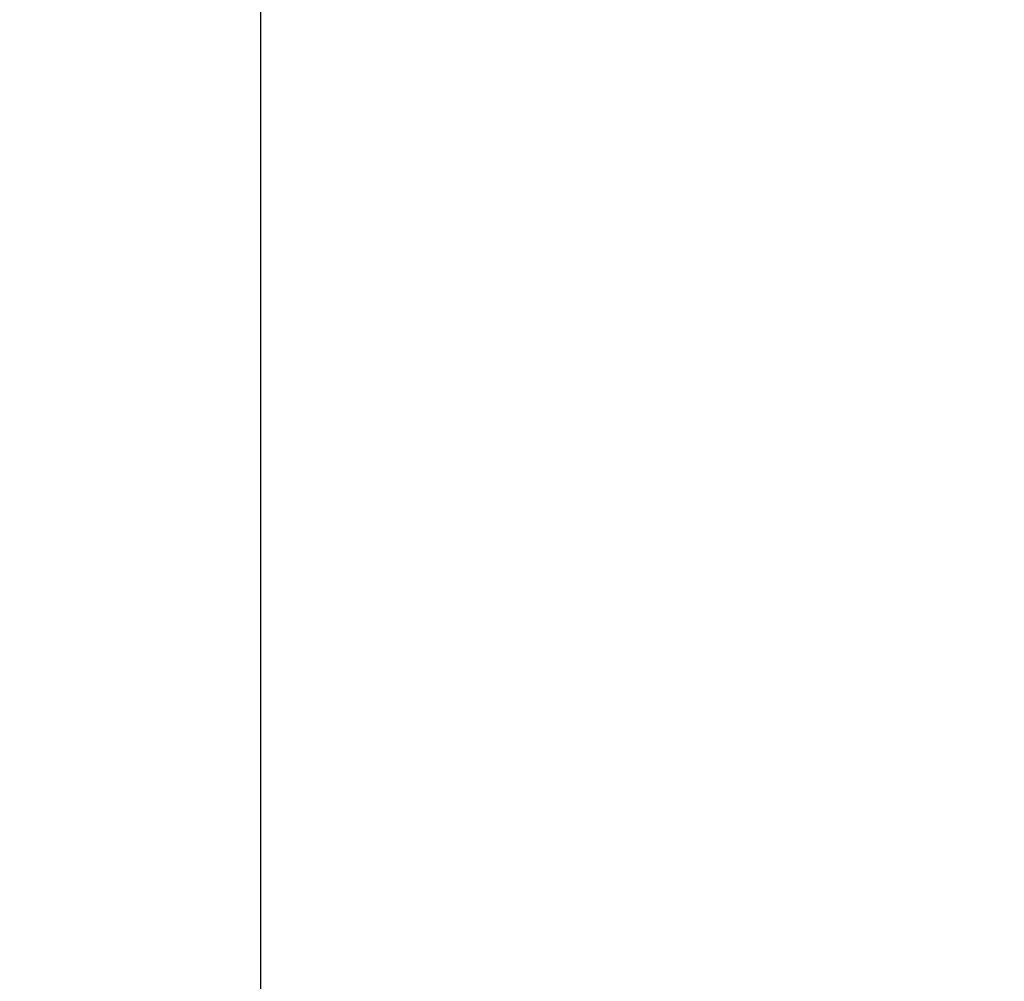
# Model space of a CAD drawing. Header units: millimetres. Extents: x 2605 to 1198744, y 17680 to 73723.
# Tile 55 of 200: x 8483.13 to 8484.29, y 52705.49 to 52706.63. Entities that reach past the tile are written whole.
import ezdxf

# ---------------------------------------------------------------- set-up
doc = ezdxf.new("R2010")
doc.units = ezdxf.units.MM

msp = doc.modelspace()

# ---------------------------------------------------------------- hatches: boundary and pattern name
at = {"lineweight": 13}
h = msp.add_hatch(dxfattribs=at)
h.set_pattern_fill('ANSI33', color=256, scale=50, style=0)
h.set_pattern_definition([(45, (-21381.03, 16915), (-224.5064, 224.5064), []), (45, (-21156.52, 16915), (-224.5064, 224.5064), [158.75, -79.375])])
h.paths.add_polyline_path([(8673.41118, 52689.15536), (8593.41118, 52689.15536), (8593.41118, 52705.15536), (8553.41118, 52705.15536), (8553.41118, 52707.15536), (8713.41118, 52707.15536), (8713.41118, 52705.15536), (8673.41118, 52705.15536)], flags=16)
edge = h.paths.add_edge_path(flags=16)
edge.add_arc((17408.41302, 53223.98242), 5, 0, 360)
edge = h.paths.add_edge_path(flags=16)
edge.add_arc((17408.41302, 53173.98242), 5, 0, 360)
edge = h.paths.add_edge_path()
edge.add_line((8483.41172, 51049.66842), (8782.03524, 51049.66842))
edge.add_line((8782.03524, 51049.66842), (8778.39869, 52658.15536))
edge.add_arc((8775.39869, 52658.15536), 3, -90, 0.00002, ccw=False)
edge.add_line((8775.39869, 52655.15536), (8772.39869, 52655.15536))
edge.add_line((8772.39869, 52655.15536), (8772.39869, 52695.15536))
edge.add_line((8772.39869, 52695.15536), (8832.39869, 52695.15536))
edge.add_line((8832.39869, 52695.15536), (18702.41302, 52692.35747))
edge.add_line((18702.41302, 52692.35747), (18702.41302, 52699.15536))
edge.add_line((18702.41302, 52699.15536), (18802.41302, 52699.15536))
edge.add_line((18802.41302, 52699.15536), (18802.41302, 52914.15536))
edge.add_line((18802.41302, 52914.15536), (18702.41302, 52914.15536))
edge.add_line((18702.41302, 52914.15536), (18702.41302, 52924.15536))
edge.add_line((18702.41302, 52924.15536), (18802.41302, 52924.15536))
edge.add_line((18802.41302, 52924.15536), (18802.41302, 53149.15536))
edge.add_line((18802.41302, 53149.15536), (17508.41302, 53149.15536))
edge.add_line((17508.41302, 53149.15536), (17508.41302, 53249.15536))
edge.add_line((17508.41302, 53249.15536), (17308.41302, 53249.15536))
edge.add_line((17308.41302, 53249.15536), (17308.41302, 53149.15536))
edge.add_line((17308.41302, 53149.15536), (8483.41118, 53034.15536))
edge.add_line((8483.41118, 53034.15536), (8483.41118, 52684.15536))
edge.add_line((8483.41118, 52684.15536), (8483.41172, 51049.66842))
at = {"lineweight": 5}
h = msp.add_hatch(dxfattribs=at)
h.set_pattern_fill('NET3', color=0, scale=10)
h.set_pattern_definition([(0, (-16981.03, 91233.933), (0, 31.75), []), (60, (-16981.03, 91233.933), (-27.496307, 15.875), []), (120, (-16981.03, 91233.933), (-27.496307, -15.875), [])])
h.paths.add_polyline_path([(8443.41118, 51049.66842), (8483.41118, 51049.66842), (8483.41118, 53034.15536), (8443.41118, 53034.15536)])

# ---------------------------------------------------------------- linework, layer by layer
msp.add_line((8483.41118, 52684.15536), (8483.41118, 53034.15536))
msp.add_lwpolyline([(8483.41118, 51049.66842), (8483.41118, 53034.15536), (8443.41118, 53034.15536), (8443.41118, 51049.66842)])

doc.saveas('drawing.dxf')
